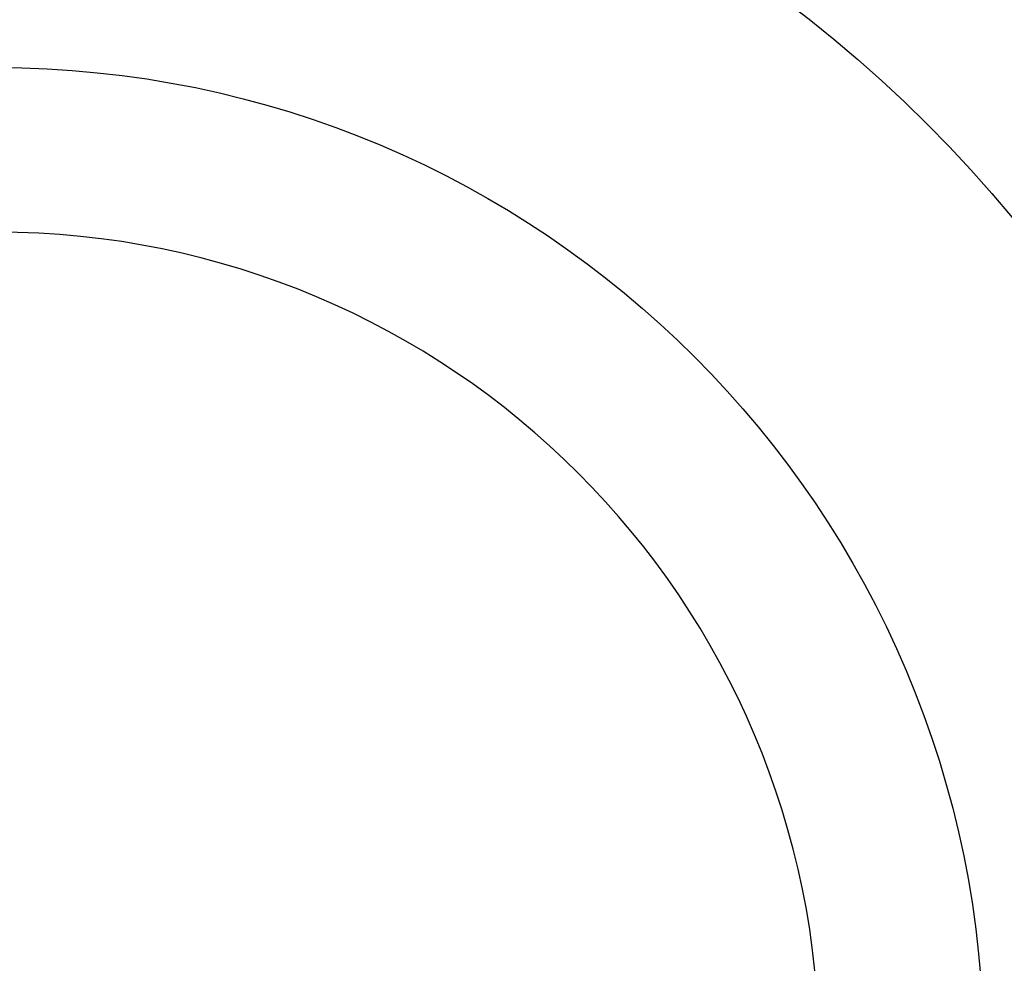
# Model space of a CAD drawing. Header units: millimetres. Extents: x 269 to 445, y 52 to 491.
# Tile 90 of 95: x 357 to 378, y 93 to 112. Entities that reach past the tile are written whole.
import ezdxf

# ---------------------------------------------------------------- set-up
doc = ezdxf.new("R2010")
doc.units = ezdxf.units.MM
doc.header["$LTSCALE"] = 47.498
doc.layers.get('0').update_dxf_attribs({"linetype": 'CONTINUOUS'})
doc.layers.add('KONSTR_EL', color=7, linetype='CONTINUOUS')

msp = doc.modelspace()

# ---------------------------------------------------------------- linework, layer by layer
at = {"color": 7, "linetype": 'CONTINUOUS'}
for radius, start, end in [(74, 15.68035, 164.31965), (60, 5.73917, 174.26083)]:
    msp.add_arc((356.865, 90.996), radius, start, end, dxfattribs=at)
at = {"layer": 'KONSTR_EL', "color": 4, "linetype": 'CONTINUOUS'}
for radius in [34, 27.2, 20.4]:
    msp.add_circle((356.865, 90.996), radius, dxfattribs=at)
msp.add_arc((356.865, 90.996), 17, 180, 90, dxfattribs=at)

doc.saveas('drawing.dxf')
